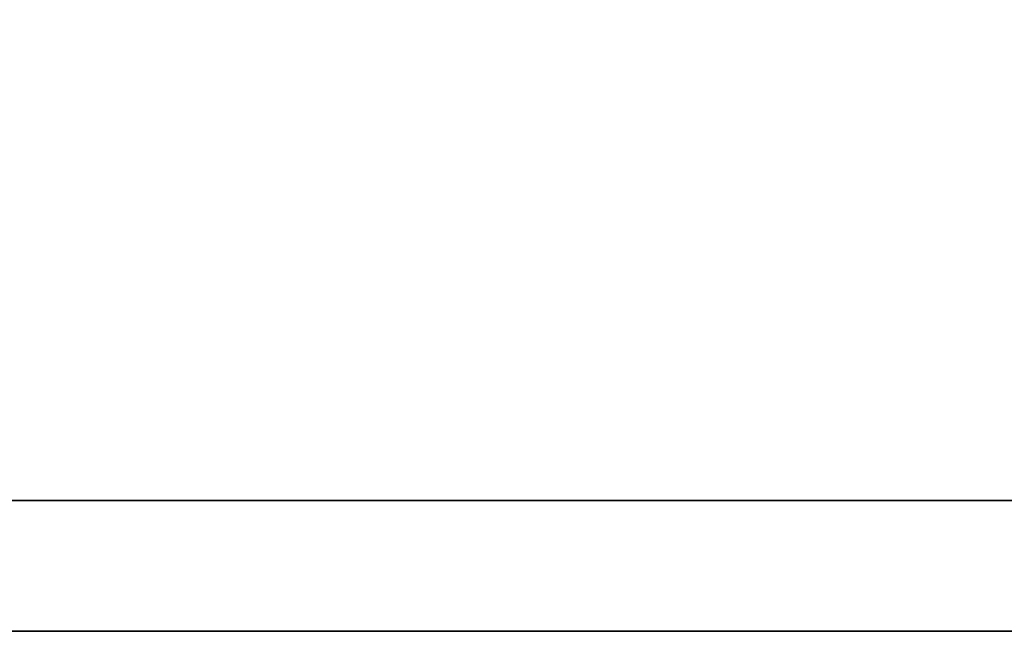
# Model space of a CAD drawing. Header units: millimetres. Extents: x 585 to 801, y 201 to 308.
# Tile 40 of 70: x 739.829 to 740.605, y 226.078 to 226.561. Entities that reach past the tile are written whole.
import ezdxf

# ---------------------------------------------------------------- set-up
doc = ezdxf.new("R2010")
doc.units = ezdxf.units.MM
doc.header["$LTSCALE"] = 0.15
doc.layers.add('DIM', color=4, linetype='CONTINUOUS')
doc.layers.add('layer 1', color=7, linetype='CONTINUOUS')

# ---------------------------------------------------------------- blocks, each defined once
blk = doc.blocks.new('TBI MOTION logo(完整正式版)')
at = {"layer": 'layer 1', "color": 22, "lineweight": 35}
blk.add_open_spline([(75.90875, -9.47875), (75.90875, -9.47875), (75.90875, -12.28625), (75.90875, -12.28625), (75.90875, -12.28625), (75.90875, -12.28625), (75.90875, -12.47875), (75.90875, -12.47875), (75.90875, -12.47875), (75.90875, -12.47875), (75.71625, -12.47875), (75.71625, -12.47875), (75.71625, -12.47875), (75.71625, -12.47875), (-88.32875, -12.47875), (-88.32875, -12.47875), (-88.32875, -12.47875), (-88.32875, -12.47875), (-88.32875, -13.29375), (-88.32875, -13.29375), (-88.32875, -13.29375), (-88.32875, -13.29375), (82.89125, -13.29375), (82.89125, -13.29375), (82.89125, -13.29375), (82.89125, -13.29375), (75.90875, -9.47875), (75.90875, -9.47875)], degree=3, knots=[0, 0, 0, 0, 0.1428571, 0.1428571, 0.1428571, 0.1428572, 0.2857143, 0.2857143, 0.2857143, 0.2857143, 0.4285714, 0.4285714, 0.4285714, 0.4285714, 0.5714286, 0.5714286, 0.5714286, 0.5714286, 0.7142857, 0.7142857, 0.7142857, 0.7142857, 0.8571429, 0.8571429, 0.8571429, 0.8571429, 1, 1, 1, 1], dxfattribs=at)

msp = doc.modelspace()

# ---------------------------------------------------------------- block references
at = {"layer": 'DIM', "color": 7, "xscale": 0.1265115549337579, "yscale": 0.1265115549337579, "zscale": 0.1265115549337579}
msp.add_blockref('TBI MOTION logo(完整正式版)', (748.33779, 227.76009), dxfattribs=at)

doc.saveas('drawing.dxf')
